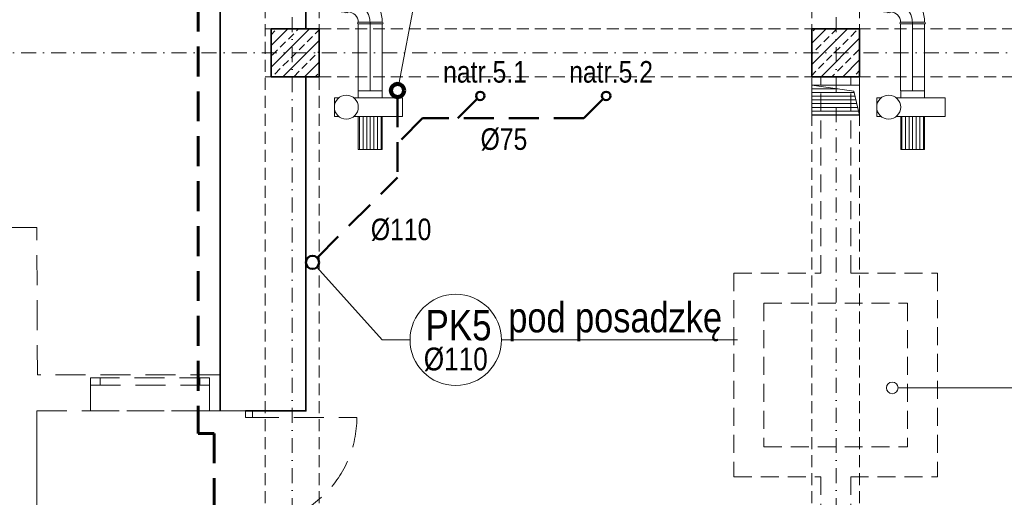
# Model space of a CAD drawing. Header units: millimetres. Extents: x -96593 to 66336, y -23969 to 7139.
# Tile 78 of 256: x -90652 to -89831, y -5224 to -4826. Entities that reach past the tile are written whole.
import ezdxf

# ---------------------------------------------------------------- set-up
doc = ezdxf.new("R2010")
doc.units = ezdxf.units.MM
for name, pattern in [('DASHDOT', [1, 0.5, -0.25, 0, -0.25]), ('DASHED', [0.75, 0.5, -0.25]), ('DASHEDX2', [1.5, 1, -0.5])]:
    doc.linetypes.add(name, pattern=pattern)
for name, color, linetype, lineweight in [('!MARIUSZ', 220, 'Continuous', 35), ('BA_KS_ist.', 34, 'Continuous', 50), ('MM_KS_OPISY', 7, 'Continuous', 9), ('mm_punktwstawienia', 1, 'Continuous', 50), ('mm_went_opis', 7, 'Continuous', 15), ('mm_wentylacja_bloki', 7, 'Continuous', 18), ('PG_KONSTRUKCJA', 5, 'Continuous', 35), ('PG_OSIE', 1, 'DASHDOT', 18), ('PG_PODCIĄGI', 1, 'DASHED', 18), ('PG_PRZERYWANE_ŚREDNIE', 1, 'DASHEDX2', 18), ('PG_SZRAF', 1, 'Continuous', 18), ('PG_WENTYLACJA', 1, 'Continuous', 18), ('PG_ŚCIANY_SŁUPY', 4, 'Continuous', 35)]:
    doc.layers.add(name, color=color, linetype=linetype, lineweight=lineweight)
doc.styles.get("Standard").update_dxf_attribs({"font": 'arial.ttf'})

# ---------------------------------------------------------------- blocks, each defined once
blk = doc.blocks.new('A$C243F7E6F')
at = {"layer": 'PG_SZRAF'}
h = blk.add_hatch(dxfattribs=at)
h.set_pattern_fill('ANSI33', color=256, scale=2)
h.set_pattern_definition([(45, (-6891.598, -2675.306), (-8.980256, 8.980256), []), (45, (-6882.618, -2675.306), (-8.980256, 8.980256), [6.35, -3.175])])
h.paths.add_polyline_path([(0, 0), (40, 0), (40, -40), (0, -40)])
at = {"layer": 'PG_KONSTRUKCJA'}
blk.add_lwpolyline([(0, 0), (40, 0), (40, -40), (0, -40), (0, 0)], dxfattribs=at)
blk = doc.blocks.new('A$C2E197AD3')
at = {"layer": 'PG_WENTYLACJA'}
h = blk.add_hatch(dxfattribs=at)
h.set_pattern_fill('ANSI31', color=252, scale=0.97, angle=135)
h.set_pattern_definition([(180, (-5151.205, 2384.805), (-2e-16, -3.07975), [])])
h.paths.add_polyline_path([(1415.84, 2275.5), (1380.84, 2280.5), (1380.84, 2255.5), (1420.84, 2255.5)])
at = {"layer": '!MARIUSZ', "color": 252, "linetype": 'DASHED', "lineweight": 0, "ltscale": 50}
for p, q in [((887.34, 2008.5), (908.34, 2008.5)), ((908.34, 2008.5), (914.34, 2008.5)), ((908.34, 2003), (908.34, 2008.5)), ((914.34, 2008.5), (914.34, 2003)), ((914.34, 2003), (908.34, 2003))]:
    blk.add_line(p, q, dxfattribs=at)
at = {"layer": '!MARIUSZ', "color": 252, "linetype": 'DASHED', "lineweight": 0, "ltscale": 50, "extrusion": (0, 0, -1)}
blk.add_line((911.34, 2003), (1001.34, 2003), dxfattribs=at)
at = {"layer": '!MARIUSZ', "color": 252, "linetype": 'DASHED', "lineweight": 0, "ltscale": 50}
for points in [[(887.59, 2038.5), (734.84, 2038.5), (734.34, 2161.5), (674.84, 2161.5), (674.84, 2154), (676.84, 2154), (676.84, 2131.5), (705.84, 2131.5), (705.84, 1516), (734.34, 1516), (734.34, 2008.5), (887.34, 2008.5), (887.59, 2038.5)], [(878.18, 2008.5), (779.18, 2008.5), (779.18, 2038.5)], [(887.34, 2008.5), (878.34, 2008.5), (878.34, 2038.5)], [(779.18, 2036.08), (779.18, 2030.08), (878.34, 2030.08), (878.34, 2036.08), (779.18, 2036.08)], [(734.34, 2008.5), (734.34, 1536.5), (889.34, 1536.5)]]:
    blk.add_lwpolyline(points, dxfattribs=at)
for points in [[(779.18, 2036.08), (787.18, 2036.08), (787.18, 2030.08), (779.18, 2030.08)], [(870.34, 2036.08), (878.34, 2036.08), (878.34, 2030.08), (870.34, 2030.08)]]:
    blk.add_lwpolyline(points, close=True, dxfattribs=at)
at = {"layer": '!MARIUSZ', "color": 252, "linetype": 'DASHED', "lineweight": 0, "ltscale": 50, "extrusion": (0, 0, -1)}
blk.add_arc((-911.34, 2003), 90, 180, 270, dxfattribs=at)
at = {"layer": 'mm_went_opis', "color": 252}
blk.add_line((1740.86, 2027.71), (1452.87, 2027.71), dxfattribs=at)
blk.add_circle((1448.01, 2027.71), 4.86, dxfattribs=at)
at = {"layer": 'PG_OSIE', "color": 252, "ltscale": 25}
for points in [[(947.34, 3165.56), (947.34, 314.74)], [(1401.34, 3165.56), (1401.34, 314.74)], [(696.17, 2307.5), (2976.42, 2307.5)]]:
    blk.add_lwpolyline(points, dxfattribs=at)
at = {"layer": 'PG_PODCIĄGI', "color": 252, "ltscale": 30}
for p, q in [((1388.34, 2123.5), (1388.34, 2287.5)), ((1413.34, 2123.5), (1413.34, 2287.5)), ((1315.84, 2123.5), (1388.34, 2123.5)), ((1315.84, 2123.5), (1315.84, 1953.5)), ((1413.34, 2123.5), (1485.84, 2123.5)), ((1485.84, 2123.5), (1485.84, 1953.5)), ((1340.84, 2098.5), (1460.84, 2098.5)), ((1340.84, 2098.5), (1340.84, 1978.5)), ((1460.84, 2098.5), (1460.84, 1978.5)), ((1340.84, 1978.5), (1460.84, 1978.5)), ((1315.84, 1953.5), (1388.34, 1953.5)), ((1388.34, 1953.5), (1388.34, 1729.25)), ((1413.34, 1953.5), (1485.84, 1953.5)), ((1413.34, 1953.5), (1413.34, 1729.25))]:
    blk.add_line(p, q, dxfattribs=at)
at = {"layer": 'PG_PODCIĄGI', "color": 252, "ltscale": 20}
for points in [[(924.84, 2946.5), (924.84, 472.5)], [(969.84, 2946.5), (969.84, 472.5)], [(1380.84, 2946.5), (1380.84, 472.5)], [(1420.84, 2946.5), (1420.84, 472.5)], [(924.84, 2327.5), (2778.84, 2327.5)], [(924.84, 2287.5), (2778.84, 2287.5)]]:
    blk.add_lwpolyline(points, dxfattribs=at)
at = {"layer": 'PG_PRZERYWANE_ŚREDNIE', "color": 252, "lineweight": 60, "ltscale": 25}
blk.add_lwpolyline([(869.01, 2987.77), (869.01, 1989.75), (882.25, 1989.75), (882.25, 1387.55)], dxfattribs=at)
at = {"layer": 'PG_WENTYLACJA', "color": 252}
for p, q in [((1380.84, 2280.5), (1415.84, 2275.5)), ((1415.84, 2275.5), (1420.84, 2255.5))]:
    blk.add_line(p, q, dxfattribs=at)
blk.add_lwpolyline([(1380.84, 2280.5), (1420.84, 2280.5), (1420.84, 2255.5), (1380.84, 2255.5)], close=True, dxfattribs=at)
at = {"layer": 'PG_ŚCIANY_SŁUPY', "color": 252}
for points in [[(887.34, 2949.5), (887.34, 2008.5)], [(908.34, 2008.5), (928.84, 2008.5), (958.84, 2008.5), (958.84, 2287.5), (969.84, 2287.5), (969.84, 2327.5), (958.84, 2327.5), (958.84, 2877.5), (972.59, 2877.5), (972.59, 2885.5), (974.34, 2885.5)]]:
    blk.add_lwpolyline(points, dxfattribs=at)
at = {"layer": 'PG_KONSTRUKCJA', "color": 252}
for p in [(929.84, 2327.5), (1380.84, 2327.5)]:
    blk.add_blockref('A$C243F7E6F', p, dxfattribs=at)
blk = doc.blocks.new('went odciąg')
at = {"layer": 'mm_wentylacja_bloki'}
for p, q in [((3341.34, -129.46), (3325.84, -129.46)), ((3325.84, -129.46), (3325.84, -133.14)), ((3341.34, -133.14), (3341.34, -129.46)), ((3325.84, -145.78), (3325.84, -186.46)), ((3341.34, -186.46), (3341.34, -145.78)), ((3325.84, -149.46), (3298.34, -149.46)), ((3298.34, -169.46), (3298.34, -149.46)), ((3298.34, -150.46), (3325.84, -150.46)), ((3298.34, -153.46), (3325.84, -153.46)), ((3341.34, -149.46), (3347.34, -149.46)), ((3347.34, -149.46), (3347.34, -169.46)), ((3298.34, -156.46), (3325.84, -156.46)), ((3298.34, -159.46), (3325.84, -159.46)), ((3298.34, -162.46), (3325.84, -162.46)), ((3298.34, -165.46), (3325.84, -165.46)), ((3298.34, -168.46), (3325.84, -168.46)), ((3325.84, -169.46), (3298.34, -169.46)), ((3347.34, -169.46), (3341.34, -169.46)), ((3341.34, -186.46), (3325.84, -186.46))]:
    blk.add_line(p, q, dxfattribs=at)
blk.add_circle((3333.59, -139.46), 10, dxfattribs=at)
blk = doc.blocks.new('przyłącze spalin')
at = {"layer": 'mm_wentylacja_bloki'}
for p, q in [((6939.46, -1249.37), (6939.46, -1305.1)), ((6971.46, -1352.2), (6969.46, -1346.5)), ((6979.46, -1345.1), (6979.46, -1353.6)), ((6989.46, -1346.5), (6987.46, -1352.2))]:
    blk.add_line(p, q, dxfattribs=at)
blk.add_lwpolyline([(6929.46, -1249.37), (6949.46, -1249.37), (6949.46, -1305.1), (6929.46, -1305.1)], close=True, dxfattribs=at)
for points in [[(6949.46, -1305.1), (6929.46, -1305.1, 1), (6929.46, -1306.5), (6949.46, -1306.5, 1)], [(6959.46, -1315.1), (6959.46, -1335.1, -1), (6958.06, -1335.1), (6958.06, -1315.1, -1)], [(6959.46, -1335.1), (6959.46, -1315.1, -1), (6960.86, -1315.1), (6960.86, -1335.1, -1)], [(6969.46, -1345.1), (6989.46, -1345.1, 1), (6989.46, -1343.7), (6969.46, -1343.7, 1)], [(6989.46, -1345.1), (6969.46, -1345.1, 1), (6969.46, -1346.5), (6989.46, -1346.5, 1)], [(6971.46, -1353.6), (6987.46, -1353.6, 1), (6987.46, -1352.2), (6971.46, -1352.2, 1)]]:
    blk.add_lwpolyline(points, format="xyb", close=True, dxfattribs=at)
for centre, radius, start, end in [((6959.46, -1305.1), 20, 180, 270), ((6958.06, -1306.5), 28.6, 180, 270), ((6958.06, -1306.5), 8.6, 180, 270), ((6960.86, -1343.7), 28.6, 0, 90), ((6959.46, -1345.1), 20, 0, 90), ((6960.86, -1343.7), 8.6, 0, 90)]:
    blk.add_arc(centre, radius, start, end, dxfattribs=at)
for p in [(6939.46, -1305.1), (6939.46, -1305.1), (6959.46, -1325.1), (6959.46, -1325.1)]:
    blk.add_point(p, dxfattribs=at)

msp = doc.modelspace()

# ---------------------------------------------------------------- linework, layer by layer
at = {"layer": 'BA_KS_ist.', "linetype": 'DASHED', "ltscale": 50}
for p, q in [((-90337.06, -4890.24), (-90337.06, -4957.24)), ((-90270.54, -4891.72), (-90286.77, -4907.95)), ((-90165.54, -4891.72), (-90181.77, -4907.95)), ((-90316.15, -4907.95), (-90337.06, -4928.87)), ((-90181.77, -4907.95), (-90316.15, -4907.95)), ((-90404.17, -5024.35), (-90337.06, -4957.24))]:
    msp.add_line(p, q, dxfattribs=at)
at = {"layer": 'BA_KS_ist.', "color": 51, "linetype": 'Continuous', "lineweight": 140, "ltscale": 25, "true_color": 0xf7f281}
msp.add_circle((-90337.06, -4884.74), 5.5, dxfattribs=at)
at = {"layer": 'BA_KS_ist.', "linetype": 'Continuous', "ltscale": 25}
for centre, radius in [((-90268.06, -4889.24), 3.5), ((-90163.06, -4889.24), 3.5), ((-90408.06, -5028.24), 5.5)]:
    msp.add_circle(centre, radius, dxfattribs=at)
at = {"layer": 'MM_KS_OPISY'}
for p, q in [((-90316.12, -4774.06), (-90336.04, -4879.34)), ((-90350.05, -5092.98), (-90404.39, -5032.34)), ((-90326.65, -5092.98), (-90350.05, -5092.98)), ((-90250.45, -5092.98), (-90053.5, -5092.98))]:
    msp.add_line(p, q, dxfattribs=at)
msp.add_circle((-90288.55, -5092.98), 38.1, dxfattribs=at)

# ---------------------------------------------------------------- block references
at = {"layer": 'mm_punktwstawienia', "lineweight": 60}
msp.add_blockref('A$C2E197AD3', (-91372.4, -7160.74), dxfattribs=at)
at = {"layer": 'mm_wentylacja_bloki'}
for name, p, rotation in [('przyłącze spalin', (-83420.37, -6134.26), 180), ('przyłącze spalin', (-82967.9, -6134.26), 180), ('went odciąg', (-90519.28, -8232.24), 89.99999999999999), ('went odciąg', (-90066.81, -8232.24), 89.99999999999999)]:
    msp.add_blockref(name, p, dxfattribs=dict(at, rotation=rotation))

# ---------------------------------------------------------------- texts
at = {"layer": 'MM_KS_OPISY', "attachment_point": 1}
for s, width, insert, char_height in [('{\\fArial Narrow|b0|i0|c238|p34;natr.5.1}', 200.9859, (-90299.08, -4860.16), 18), ('{\\fArial Narrow|b0|i0|c238|p34;natr.5.2}', 200.9859, (-90193.91, -4860.16), 18), ('{\\fArial Narrow|b0|i0|c238|p34;%%C75}', 200.9859, (-90267.82, -4916.32), 18), ('{\\fArial Narrow|b0|i0|c238|p34;%%C110}', 200.9859, (-90359.35, -4991.71), 18), ('{\\fArial Narrow|b0|i0|c238|p34;pod posadzkę}', 200.9859, (-90244.7, -5061.65), 25), ('\\fArial Narrow|b0|i0|c238|p34;PK5', 0.5033, (-90313.67, -5067.99), 25.4), ('{\\fArial Narrow|b0|i0|c238|p34;%%C110}', 0.5033, (-90315.21, -5099.38), 19.05)]:
    msp.add_mtext_dynamic_manual_height_columns(s, width=width, gutter_width=1, heights=[0], dxfattribs=dict(at, insert=insert, char_height=char_height))

doc.saveas('drawing.dxf')
